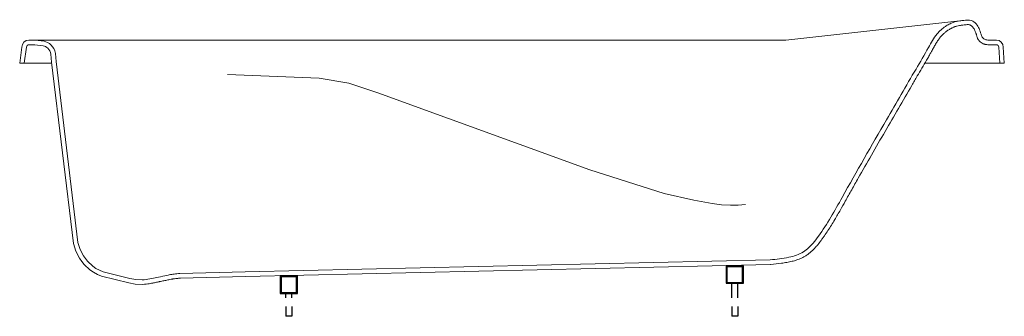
# Model space of a CAD drawing. Extents: x 0 to 1.7, y 0.01 to 0.53.
import ezdxf

# ---------------------------------------------------------------- set-up
doc = ezdxf.new("R2010")
doc.units = 0
doc.header["$LTSCALE"] = 50
doc.header["$MEASUREMENT"] = 0
doc.layers.add('BLOCKS', color=3, linetype='Continuous')

msp = doc.modelspace()

# ---------------------------------------------------------------- linework, layer by layer
at = {"layer": 'BLOCKS', "lineweight": 0}
for p, q in [((1.3226, 0.4899), (1.623, 0.5232)), ((0.0039, 0.4779), (0, 0.45)), ((0.0159, 0.4899), (1.3226, 0.4899)), ((1.6732, 0.4899), (1.6863, 0.4899)), ((1.6732, 0.4819), (1.6863, 0.4819)), ((1.6903, 0.4779), (1.692, 0.45)), ((1.6982, 0.4779), (1.7, 0.45)), ((0, 0.45), (0.0554, 0.45)), ((1.5627, 0.45), (1.7, 0.45))]:
    msp.add_line(p, q, dxfattribs=at)
at = {"layer": 'BLOCKS'}
for p, q in [((1.2297, 0.045), (1.2297, 0.0701)), ((1.2397, 0.045), (1.2397, 0.0701)), ((0.4597, 0.045), (0.4597, 0.0527)), ((0.4697, 0.045), (0.4697, 0.0527)), ((0.4597, 0.03), (0.4597, 0.0131)), ((0.4697, 0.03), (0.4697, 0.0131)), ((1.2297, 0.03), (1.2297, 0.0131)), ((1.2397, 0.03), (1.2397, 0.0131)), ((0.4697, 0.0131), (0.4597, 0.0131)), ((1.2397, 0.0131), (1.2297, 0.0131))]:
    msp.add_line(p, q, dxfattribs=at)
at = {"layer": 'BLOCKS', "lineweight": 0}
msp.add_lwpolyline([(0.008, 0.45), (0.0119, 0.4779, -0.416303), (0.0159, 0.4819), (0.0264, 0.4819), (0.0408, 0.48), (0.0427, 0.4794), (0.0445, 0.4787), (0.0467, 0.4774), (0.0487, 0.4757), (0.0504, 0.4737), (0.0519, 0.4715), (0.0532, 0.4685), (0.054, 0.4656), (0.0552, 0.4519), (0.0928, 0.1386), (0.0971, 0.1256), (0.1032, 0.1136), (0.1071, 0.1079), (0.1115, 0.1026), (0.1211, 0.0936), (0.1274, 0.0891), (0.1341, 0.0853), (0.1414, 0.0822), (0.1882, 0.0708), (0.1996, 0.0686), (0.2115, 0.068), (0.2157, 0.0684)], format="xyb", dxfattribs=at)
for points in [[(0.0176, 0.4899), (0.027, 0.4898), (0.0424, 0.4878), (0.0453, 0.487), (0.0481, 0.4859), (0.0514, 0.4839), (0.0543, 0.4814), (0.0568, 0.4785), (0.0589, 0.4753), (0.0607, 0.4712), (0.0619, 0.467), (0.0631, 0.4527), (0.1006, 0.1403), (0.1045, 0.1286), (0.11, 0.1177), (0.1135, 0.1127), (0.1173, 0.1081), (0.1262, 0.0998), (0.1317, 0.0959), (0.1377, 0.0925), (0.1439, 0.0898), (0.1899, 0.0786), (0.2005, 0.0766), (0.2114, 0.076), (0.215, 0.0763)], [(0.3586, 0.4303), (0.5173, 0.424), (0.5682, 0.4153), (0.6183, 0.3991), (0.9843, 0.2662), (1.1127, 0.2252), (1.164, 0.2137), (1.1957, 0.2077), (1.2115, 0.2057), (1.2273, 0.2048), (1.2404, 0.205), (1.2532, 0.2061)], [(0.3894, 0.0898), (1.296, 0.1107)], [(0.3896, 0.0818), (1.2962, 0.1028)], [(0.2767, 0.087), (0.3894, 0.0898)], [(0.2769, 0.079), (0.3896, 0.0818)]]:
    msp.add_lwpolyline(points, dxfattribs=at)
at = {"layer": 'BLOCKS'}
for points in [[(1.2197, 0.1001), (1.2197, 0.0701), (1.2497, 0.0701), (1.2497, 0.1001)], [(1.2212, 0.0986), (1.2212, 0.0716), (1.2482, 0.0716), (1.2482, 0.0986)], [(0.4497, 0.0827), (0.4497, 0.0527), (0.4797, 0.0527), (0.4797, 0.0827)], [(0.4512, 0.0812), (0.4512, 0.0542), (0.4782, 0.0542), (0.4782, 0.0812)]]:
    msp.add_lwpolyline(points, close=True, dxfattribs=at)
at = {"layer": 'BLOCKS', "lineweight": 0}
for centre, radius, start, end in [((0.0159, 0.4779), 0.012, 90, 180), ((1.6863, 0.4779), 0.012, 360, 90), ((1.6863, 0.4779), 0.00399, 360, 90)]:
    msp.add_arc(centre, radius, start, end, dxfattribs=at)
for points in [[(1.3702, 0.1395), (1.3791, 0.1513), (1.42, 0.2184), (1.4966, 0.3523), (1.5476, 0.44), (1.569, 0.477), (1.584, 0.5007), (1.5983, 0.5134), (1.6048, 0.5173), (1.6118, 0.5205), (1.623, 0.5232), (1.6299, 0.5239), (1.6431, 0.5237), (1.6514, 0.5177), (1.6564, 0.5098), (1.6598, 0.5002), (1.6617, 0.4951), (1.6679, 0.4906), (1.6751, 0.4899)], [(1.3702, 0.1395), (1.3532, 0.1245), (1.3282, 0.115), (1.296, 0.1107)], [(0.215, 0.0763), (0.2278, 0.0782), (0.2398, 0.0808), (0.2542, 0.0837), (0.2624, 0.0854), (0.2716, 0.0865), (0.2767, 0.087)]]:
    msp.add_spline(points, degree=3, dxfattribs=at)
for points, knots in [([(1.3765, 0.1347), (1.3786, 0.1373), (1.3806, 0.14), (1.3838, 0.1442), (1.3849, 0.1457), (1.3871, 0.1488), (1.3882, 0.1503), (1.3914, 0.1549), (1.3935, 0.158), (1.3996, 0.1673), (1.4035, 0.1736), (1.4106, 0.1856), (1.4138, 0.1912), (1.4198, 0.2018), (1.4226, 0.2067), (1.4272, 0.215), (1.429, 0.2183), (1.4328, 0.225), (1.4346, 0.2283), (1.4403, 0.2383), (1.444, 0.245), (1.4553, 0.2649), (1.4629, 0.2781), (1.4784, 0.305), (1.4863, 0.3187), (1.5018, 0.3455), (1.5095, 0.3587), (1.5248, 0.3851), (1.5325, 0.3983), (1.5434, 0.417), (1.5466, 0.4225), (1.5525, 0.4325), (1.5551, 0.437), (1.5605, 0.4461), (1.5631, 0.4507), (1.5671, 0.4576), (1.5685, 0.46), (1.571, 0.4643), (1.572, 0.4661), (1.5738, 0.4693), (1.5745, 0.4706), (1.5759, 0.473), (1.5765, 0.4741), (1.5776, 0.4762), (1.5782, 0.4772), (1.5799, 0.4803), (1.5811, 0.4824), (1.5834, 0.4862), (1.5846, 0.4881), (1.587, 0.4916), (1.5882, 0.4932), (1.5901, 0.4956), (1.5907, 0.4963), (1.592, 0.4977), (1.5926, 0.4984), (1.5947, 0.5004), (1.5961, 0.5017), (1.5988, 0.504), (1.6001, 0.505), (1.6023, 0.5065), (1.6031, 0.5071), (1.6048, 0.5081), (1.6057, 0.5086), (1.6071, 0.5094), (1.6076, 0.5097), (1.6085, 0.5102), (1.609, 0.5104), (1.6098, 0.5109), (1.6102, 0.5111), (1.6114, 0.5117), (1.6122, 0.5121), (1.6135, 0.5126), (1.6139, 0.5128), (1.6146, 0.5131), (1.615, 0.5132), (1.6156, 0.5134), (1.6159, 0.5135), (1.6169, 0.5138), (1.6176, 0.514), (1.6197, 0.5145), (1.6211, 0.5148), (1.6232, 0.5151), (1.6238, 0.5152), (1.6251, 0.5154), (1.6257, 0.5155), (1.6277, 0.5157), (1.6291, 0.5158), (1.6308, 0.516), (1.6311, 0.516), (1.6318, 0.5161), (1.6321, 0.5161), (1.6329, 0.5162), (1.6335, 0.5163), (1.6352, 0.5165), (1.6362, 0.5166), (1.638, 0.5166), (1.6388, 0.5165), (1.6397, 0.5164), (1.6399, 0.5163), (1.6403, 0.5163), (1.6404, 0.5162), (1.6407, 0.5161), (1.6408, 0.5161), (1.6411, 0.516), (1.6413, 0.5159), (1.6417, 0.5157), (1.6421, 0.5155), (1.643, 0.5148), (1.6437, 0.5142), (1.6448, 0.5131), (1.6453, 0.5126), (1.6462, 0.5115), (1.6466, 0.511), (1.6481, 0.5087), (1.6491, 0.5068), (1.6502, 0.504), (1.6505, 0.5032), (1.651, 0.502), (1.6511, 0.5015), (1.6514, 0.5005), (1.6516, 0.4999), (1.6519, 0.499), (1.652, 0.4986), (1.6523, 0.4976), (1.6524, 0.4968), (1.6529, 0.4952), (1.6532, 0.4943), (1.6538, 0.4929), (1.654, 0.4925), (1.6544, 0.4917), (1.6546, 0.4914), (1.6549, 0.4908), (1.6551, 0.4906), (1.6555, 0.4901), (1.6556, 0.4898), (1.6562, 0.4891), (1.6566, 0.4886), (1.658, 0.4871), (1.6591, 0.4863), (1.6613, 0.4847), (1.6625, 0.4841), (1.6642, 0.4834), (1.6647, 0.4832), (1.6656, 0.4829), (1.666, 0.4828), (1.6668, 0.4826), (1.6672, 0.4825), (1.6684, 0.4823), (1.6691, 0.4821), (1.6711, 0.4819), (1.6722, 0.4819), (1.674, 0.4819), (1.6746, 0.4819), (1.6752, 0.4819)], [0, 0, 0, 0, 10.086072, 10.086072, 15.574106, 15.574106, 21.06214, 21.06214, 32.038209, 32.038209, 53.990345, 53.990345, 73.445631, 73.445631, 90.313585, 90.313585, 101.823358, 101.823358, 113.333131, 113.333131, 136.352678, 136.352678, 182.391772, 182.391772, 229.888847, 229.888847, 275.854009, 275.854009, 321.819171, 321.819171, 340.990978, 340.990978, 356.836954, 356.836954, 372.682931, 372.682931, 380.948468, 380.948468, 387.294499, 387.294499, 391.80774, 391.80774, 395.428741, 395.428741, 399.049742, 399.049742, 406.291745, 406.291745, 413.298032, 413.298032, 420.236481, 420.236481, 423.497124, 423.497124, 426.757766, 426.757766, 433.279052, 433.279052, 438.850006, 438.850006, 442.266002, 442.266002, 445.681999, 445.681999, 447.551256, 447.551256, 449.106807, 449.106807, 450.662359, 450.662359, 453.773461, 453.773461, 455.53214, 455.53214, 456.812188, 456.812188, 458.092236, 458.092236, 460.652331, 460.652331, 465.772523, 465.772523, 467.865625, 467.865625, 469.958728, 469.958728, 474.144933, 474.144933, 475.038386, 475.038386, 475.931839, 475.931839, 477.718745, 477.718745, 481.392393, 481.392393, 485.06604, 485.06604, 486.577498, 486.577498, 487.5408, 487.5408, 488.642075, 488.642075, 489.74335, 489.74335, 491.9459, 491.9459, 495.829669, 495.829669, 498.675323, 498.675323, 501.520978, 501.520978, 509.604909, 509.604909, 512.54493, 512.54493, 514.221513, 514.221513, 516.151247, 516.151247, 517.500901, 517.500901, 519.477819, 519.477819, 521.454737, 521.454737, 522.286661, 522.286661, 522.857589, 522.857589, 523.350084, 523.350084, 523.842578, 523.842578, 524.827567, 524.827567, 527.208591, 527.208591, 529.589616, 529.589616, 530.548777, 530.548777, 531.307587, 531.307587, 532.066398, 532.066398, 533.584019, 533.584019, 536.285087, 536.285087, 538.03987, 538.03987, 538.03987, 538.03987]), ([(1.3759, 0.134), (1.3736, 0.1316), (1.3712, 0.1292), (1.3662, 0.1244), (1.3635, 0.1221), (1.3598, 0.1193), (1.3589, 0.1187), (1.3574, 0.1178), (1.3568, 0.1173), (1.3555, 0.1165), (1.3548, 0.1162), (1.3528, 0.115), (1.3514, 0.1143), (1.3473, 0.1124), (1.3444, 0.1113), (1.3389, 0.1095), (1.3363, 0.1087), (1.3306, 0.1073), (1.3275, 0.1067), (1.3215, 0.1056), (1.3185, 0.1051), (1.3092, 0.1039), (1.3029, 0.1033), (1.2967, 0.1028)], [0, 0, 0, 0, 9.76443, 9.76443, 19.52886, 19.52886, 22.185961, 22.185961, 24.220843, 24.220843, 26.255725, 26.255725, 30.325488, 30.325488, 38.465015, 38.465015, 46.076118, 46.076118, 54.800523, 54.800523, 63.524928, 63.524928, 82.216926, 82.216926, 82.216926, 82.216926]), ([(0.2159, 0.0684), (0.2193, 0.0688), (0.2228, 0.0693), (0.2272, 0.07), (0.2281, 0.0701), (0.2295, 0.0704), (0.2302, 0.0705), (0.2315, 0.0708), (0.2321, 0.0709), (0.234, 0.0713), (0.2352, 0.0716), (0.2375, 0.0721), (0.2386, 0.0724), (0.2402, 0.0727), (0.2409, 0.0729), (0.2427, 0.0733), (0.2439, 0.0735), (0.2464, 0.074), (0.2476, 0.0743), (0.25, 0.0747), (0.2511, 0.075), (0.2534, 0.0754), (0.2547, 0.0757), (0.2571, 0.0762), (0.2583, 0.0764), (0.2607, 0.0769), (0.2619, 0.0772), (0.2635, 0.0775), (0.264, 0.0775), (0.2654, 0.0777), (0.2664, 0.0779), (0.2688, 0.0782), (0.2703, 0.0783), (0.2726, 0.0786), (0.2734, 0.0786), (0.2749, 0.0788), (0.2756, 0.0789), (0.2767, 0.079), (0.2771, 0.079), (0.2776, 0.0791)], [0, 0, 0, 0, 10.302128, 10.302128, 12.655169, 12.655169, 14.506528, 14.506528, 16.357887, 16.357887, 20.060605, 20.060605, 23.373042, 23.373042, 25.31674, 25.31674, 29.204138, 29.204138, 33.091535, 33.091535, 36.504206, 36.504206, 40.164565, 40.164565, 43.824924, 43.824924, 47.769813, 47.769813, 49.330908, 49.330908, 52.579184, 52.579184, 57.280893, 57.280893, 59.495205, 59.495205, 61.709518, 61.709518, 62.949591, 62.949591, 62.949591, 62.949591])]:
    msp.add_open_spline(points, degree=3, knots=knots, dxfattribs=at)

doc.saveas('drawing.dxf')
